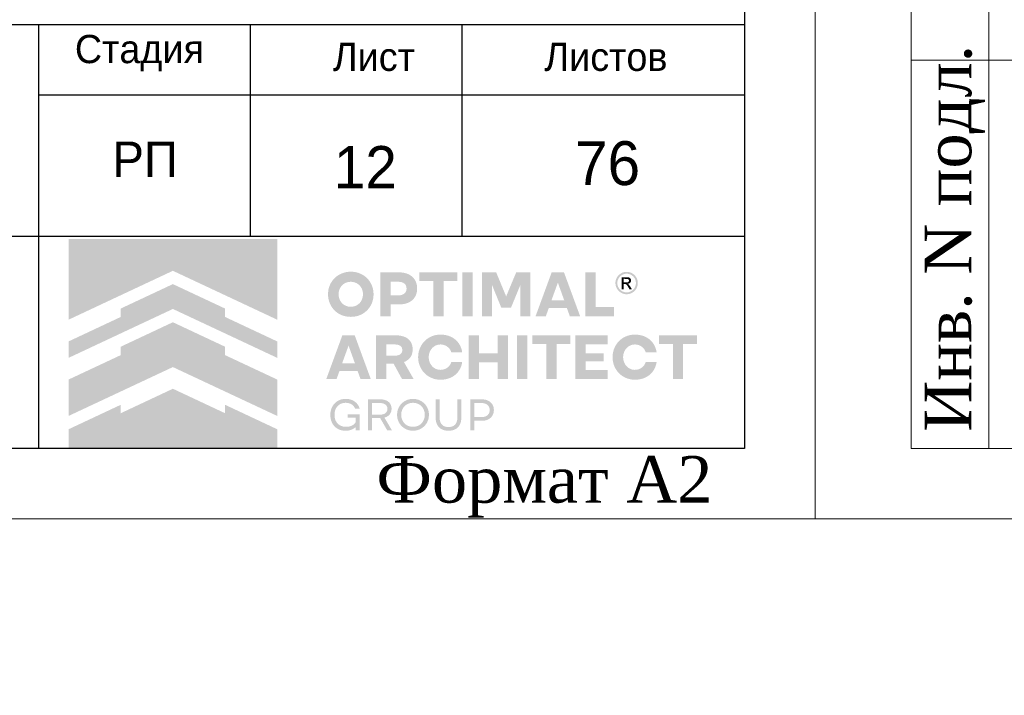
# Model space of a CAD drawing. Header units: millimetres. Extents: x -33345 to 4712671, y -3392 to 121473.
# Tile 151 of 256: x 892454 to 899429, y 43253 to 48037. Entities that reach past the tile are written whole.
import ezdxf

# ---------------------------------------------------------------- set-up
doc = ezdxf.new("R2010")
doc.units = ezdxf.units.MM
doc.layers.add('_линия', color=7, linetype='Continuous')
for name, color, linetype, lineweight in [('Lina', 7, 'Continuous', 20), ('КЖ Текст', 250, 'Continuous', 15), ('Текст', 7, 'Continuous', 20)]:
    doc.layers.add(name, color=color, linetype=linetype, lineweight=lineweight)
doc.styles.add('ISO', font='isocpeui.ttf')
doc.styles.add('Times New Roman', font='times.ttf')
doc.styles.add('X-U-RW-01$0$StyleROMANS', font='GOTHIC.TTF')

# ---------------------------------------------------------------- blocks, each defined once
blk = doc.blocks.new('awe4tD')
at = {"layer": 'Lina', "ltscale": 10}
for p, q in [((-44313584.9, 22734877.9), (-44313584.9, 22744227.9)), ((-44312814.9, 22737627.9), (-44314134.9, 22737627.9))]:
    blk.add_line(p, q, dxfattribs=at)
blk.add_lwpolyline([(-44239014.9, 22734377.9), (-44314814.9, 22734377.9), (-44314814.9, 22776377.9), (-44239014.9, 22776377.9)], close=True, dxfattribs=at)
at = {"layer": 'Lina', "lineweight": 30, "ltscale": 10}
blk.add_lwpolyline([(-44239514.9, 22734877.9), (-44312814.9, 22734877.9), (-44312814.9, 22775877.9), (-44239514.9, 22775877.9)], close=True, dxfattribs=at)
at = {"layer": 'Lina', "ltscale": 10}
blk.add_lwpolyline([(-44312814.9, 22734877.9), (-44314134.9, 22734877.9), (-44314134.9, 22744227.9)], dxfattribs=at)
at = {"layer": 'Lina', "ltscale": 10, "insert": (-44314038.5, 22734996.8), "char_height": 330, "width": 2670.438, "attachment_point": 1, "rotation": 90, "style": 'Times New Roman'}
blk.add_mtext('Инв. N подл.', dxfattribs=at)
at = {"layer": 'Lina', "ltscale": 10, "insert": (-44242122.8, 22734823.6), "char_height": 330, "width": 2502.938, "attachment_point": 1, "style": 'Times New Roman'}
blk.add_mtext('Формат А2', dxfattribs=at)
blk = doc.blocks.new('logo')
at = {"true_color": 0x90e0ed}
h = blk.add_hatch(color=141, dxfattribs=at)
h.dxf.hatch_style = 1
h.paths.add_polyline_path([(5.672, 5.668), (0.009, 5.668), (0.009, 3.483), (1.425, 4.147), (2.84, 4.81), (4.256, 4.147), (5.672, 3.483)])
at = {"true_color": 0x212121}
h = blk.add_hatch(color=250, dxfattribs=at)
h.dxf.hatch_style = 1
h.paths.add_polyline_path([(8.107, 4.61), (8.086, 4.63), (8.064, 4.649), (8.041, 4.667), (8.017, 4.683), (7.992, 4.699), (7.967, 4.713), (7.94, 4.726), (7.912, 4.738), (7.884, 4.749), (7.855, 4.759), (7.825, 4.766), (7.795, 4.773), (7.763, 4.778), (7.732, 4.782), (7.7, 4.784), (7.667, 4.785), (7.634, 4.784), (7.602, 4.782), (7.571, 4.778), (7.54, 4.773), (7.51, 4.766), (7.48, 4.758), (7.451, 4.749), (7.422, 4.738), (7.394, 4.725), (7.367, 4.712), (7.341, 4.697), (7.316, 4.682), (7.292, 4.665), (7.269, 4.648), (7.247, 4.629), (7.226, 4.609), (7.206, 4.588), (7.187, 4.566), (7.169, 4.544), (7.153, 4.52), (7.137, 4.495), (7.122, 4.47), (7.109, 4.443), (7.097, 4.416), (7.086, 4.387), (7.076, 4.359), (7.068, 4.329), (7.061, 4.299), (7.056, 4.268), (7.053, 4.237), (7.05, 4.205), (7.05, 4.173), (7.05, 4.14), (7.053, 4.108), (7.056, 4.077), (7.061, 4.047), (7.068, 4.016), (7.076, 3.987), (7.086, 3.958), (7.097, 3.93), (7.109, 3.903), (7.122, 3.876), (7.137, 3.85), (7.153, 3.826), (7.169, 3.802), (7.187, 3.779), (7.206, 3.757), (7.226, 3.736), (7.247, 3.716), (7.269, 3.697), (7.292, 3.679), (7.316, 3.662), (7.341, 3.647), (7.367, 3.633), (7.394, 3.619), (7.422, 3.607), (7.451, 3.596), (7.48, 3.587), (7.51, 3.579), (7.54, 3.573), (7.571, 3.568), (7.602, 3.564), (7.634, 3.562), (7.667, 3.561), (7.7, 3.562), (7.732, 3.564), (7.763, 3.568), (7.795, 3.573), (7.825, 3.579), (7.855, 3.587), (7.884, 3.596), (7.912, 3.607), (7.94, 3.619), (7.967, 3.633), (7.992, 3.647), (8.017, 3.662), (8.041, 3.679), (8.064, 3.697), (8.086, 3.716), (8.107, 3.736), (8.127, 3.757), (8.146, 3.779), (8.164, 3.802), (8.181, 3.826), (8.196, 3.85), (8.211, 3.876), (8.224, 3.903), (8.237, 3.93), (8.248, 3.958), (8.257, 3.987), (8.265, 4.016), (8.272, 4.047), (8.277, 4.077), (8.281, 4.108), (8.283, 4.14), (8.284, 4.173), (8.283, 4.205), (8.281, 4.237), (8.277, 4.268), (8.272, 4.299), (8.265, 4.329), (8.257, 4.359), (8.248, 4.387), (8.237, 4.416), (8.224, 4.443), (8.211, 4.47), (8.196, 4.495), (8.181, 4.52), (8.164, 4.544), (8.146, 4.567), (8.127, 4.589)])
h.paths.add_polyline_path([(7.841, 4.464), (7.854, 4.455), (7.867, 4.446), (7.879, 4.436), (7.891, 4.426), (7.902, 4.415), (7.913, 4.403), (7.923, 4.391), (7.933, 4.379), (7.942, 4.366), (7.95, 4.352), (7.958, 4.338), (7.965, 4.324), (7.972, 4.308), (7.977, 4.293), (7.982, 4.277), (7.987, 4.261), (7.99, 4.244), (7.993, 4.228), (7.995, 4.21), (7.996, 4.193), (7.996, 4.175), (7.996, 4.157), (7.995, 4.139), (7.993, 4.121), (7.99, 4.104), (7.987, 4.088), (7.982, 4.071), (7.977, 4.055), (7.972, 4.039), (7.965, 4.024), (7.958, 4.009), (7.95, 3.994), (7.942, 3.981), (7.933, 3.967), (7.923, 3.955), (7.913, 3.942), (7.902, 3.931), (7.891, 3.92), (7.879, 3.909), (7.867, 3.9), (7.854, 3.891), (7.841, 3.882), (7.827, 3.874), (7.813, 3.867), (7.798, 3.86), (7.783, 3.854), (7.767, 3.849), (7.751, 3.844), (7.735, 3.841), (7.718, 3.838), (7.701, 3.836), (7.684, 3.835), (7.667, 3.834), (7.649, 3.835), (7.632, 3.836), (7.615, 3.838), (7.598, 3.841), (7.582, 3.844), (7.566, 3.849), (7.551, 3.854), (7.535, 3.86), (7.521, 3.867), (7.506, 3.874), (7.492, 3.882), (7.479, 3.891), (7.466, 3.9), (7.454, 3.909), (7.442, 3.92), (7.431, 3.931), (7.42, 3.942), (7.41, 3.955), (7.4, 3.967), (7.391, 3.981), (7.383, 3.994), (7.375, 4.009), (7.368, 4.024), (7.362, 4.039), (7.356, 4.055), (7.351, 4.071), (7.347, 4.088), (7.343, 4.104), (7.34, 4.121), (7.338, 4.139), (7.337, 4.157), (7.337, 4.175), (7.337, 4.193), (7.338, 4.21), (7.34, 4.228), (7.343, 4.244), (7.347, 4.261), (7.351, 4.277), (7.356, 4.293), (7.362, 4.308), (7.368, 4.324), (7.375, 4.338), (7.383, 4.352), (7.391, 4.366), (7.4, 4.379), (7.41, 4.391), (7.42, 4.403), (7.431, 4.415), (7.442, 4.426), (7.454, 4.436), (7.466, 4.446), (7.479, 4.455), (7.492, 4.464), (7.506, 4.472), (7.521, 4.479), (7.535, 4.486), (7.551, 4.492), (7.566, 4.497), (7.582, 4.501), (7.598, 4.505), (7.615, 4.508), (7.632, 4.51), (7.649, 4.511), (7.667, 4.511), (7.684, 4.511), (7.701, 4.51), (7.718, 4.508), (7.735, 4.505), (7.751, 4.501), (7.767, 4.497), (7.783, 4.492), (7.798, 4.486), (7.813, 4.479), (7.827, 4.472)], flags=16)
h.paths.add_polyline_path([(9.335, 4.648), (9.319, 4.662), (9.301, 4.675), (9.283, 4.687), (9.264, 4.698), (9.245, 4.709), (9.224, 4.719), (9.203, 4.728), (9.181, 4.736), (9.158, 4.743), (9.134, 4.749), (9.11, 4.755), (9.085, 4.759), (9.059, 4.762), (9.032, 4.765), (9.005, 4.766), (8.977, 4.767), (8.47, 4.767), (8.47, 3.579), (8.75, 3.579), (8.75, 3.898), (8.977, 3.898), (9.005, 3.898), (9.032, 3.9), (9.059, 3.902), (9.085, 3.906), (9.11, 3.91), (9.134, 3.915), (9.158, 3.921), (9.181, 3.928), (9.203, 3.936), (9.224, 3.945), (9.245, 3.954), (9.264, 3.965), (9.283, 3.976), (9.301, 3.988), (9.319, 4.001), (9.335, 4.014), (9.35, 4.029), (9.365, 4.044), (9.379, 4.059), (9.391, 4.076), (9.403, 4.093), (9.414, 4.111), (9.424, 4.13), (9.432, 4.15), (9.44, 4.17), (9.447, 4.191), (9.453, 4.212), (9.458, 4.234), (9.461, 4.257), (9.464, 4.28), (9.466, 4.304), (9.466, 4.329), (9.466, 4.353), (9.464, 4.377), (9.461, 4.401), (9.458, 4.424), (9.453, 4.446), (9.447, 4.468), (9.44, 4.489), (9.432, 4.51), (9.424, 4.53), (9.414, 4.549), (9.403, 4.567), (9.391, 4.585), (9.379, 4.602), (9.365, 4.618), (9.35, 4.633)])
h.paths.add_polyline_path([(8.75, 4.511), (8.959, 4.511), (8.984, 4.511), (9.008, 4.508), (9.031, 4.505), (9.052, 4.499), (9.071, 4.492), (9.09, 4.484), (9.106, 4.474), (9.121, 4.463), (9.135, 4.45), (9.147, 4.436), (9.156, 4.421), (9.165, 4.404), (9.171, 4.387), (9.175, 4.368), (9.178, 4.348), (9.179, 4.327), (9.178, 4.306), (9.175, 4.287), (9.171, 4.268), (9.165, 4.251), (9.156, 4.235), (9.147, 4.22), (9.135, 4.206), (9.121, 4.193), (9.106, 4.182), (9.09, 4.172), (9.071, 4.164), (9.052, 4.157), (9.031, 4.151), (9.008, 4.148), (8.984, 4.145), (8.959, 4.144), (8.75, 4.144)], flags=16)
h.paths.add_polyline_path([(10.558, 4.767), (9.528, 4.767), (9.528, 4.529), (9.904, 4.529), (9.904, 3.579), (10.182, 3.579), (10.182, 4.529), (10.558, 4.529)])
h.paths.add_polyline_path([(10.975, 4.767), (10.695, 4.767), (10.695, 3.579), (10.975, 3.579)])
h.paths.add_polyline_path([(11.611, 4.767), (11.223, 4.767), (11.223, 3.579), (11.498, 3.579), (11.498, 4.426), (11.751, 3.806), (12.012, 3.806), (12.267, 4.426), (12.267, 3.579), (12.542, 3.579), (12.542, 4.767), (12.154, 4.767), (11.882, 4.116)])
h.paths.add_polyline_path([(13.451, 4.767), (13.116, 4.767), (12.68, 3.579), (12.959, 3.579), (13.038, 3.799), (13.529, 3.799), (13.609, 3.579), (13.888, 3.579)])
h.paths.add_polyline_path([(13.285, 4.487), (13.457, 4.01), (13.111, 4.01)], flags=16)
h.paths.add_polyline_path([(14.306, 4.767), (14.026, 4.767), (14.026, 3.579), (14.808, 3.579), (14.808, 3.827), (14.306, 3.827)])
h.paths.add_polyline_path([(15.871, 2.84), (15.857, 2.86), (15.841, 2.879), (15.825, 2.898), (15.808, 2.916), (15.79, 2.933), (15.771, 2.949), (15.752, 2.964), (15.731, 2.978), (15.71, 2.992), (15.688, 3.004), (15.666, 3.016), (15.643, 3.027), (15.619, 3.037), (15.594, 3.046), (15.569, 3.053), (15.543, 3.06), (15.516, 3.066), (15.49, 3.071), (15.462, 3.074), (15.434, 3.077), (15.406, 3.079), (15.377, 3.079), (15.344, 3.078), (15.312, 3.076), (15.281, 3.072), (15.25, 3.067), (15.22, 3.061), (15.191, 3.052), (15.162, 3.043), (15.134, 3.031), (15.106, 3.019), (15.08, 3.005), (15.054, 2.991), (15.03, 2.975), (15.006, 2.958), (14.984, 2.94), (14.962, 2.921), (14.942, 2.901), (14.922, 2.88), (14.903, 2.858), (14.886, 2.835), (14.869, 2.811), (14.854, 2.787), (14.84, 2.761), (14.827, 2.734), (14.815, 2.707), (14.804, 2.679), (14.795, 2.65), (14.787, 2.621), (14.78, 2.591), (14.775, 2.561), (14.772, 2.53), (14.769, 2.499), (14.769, 2.468), (14.769, 2.436), (14.772, 2.405), (14.775, 2.374), (14.78, 2.344), (14.787, 2.314), (14.795, 2.285), (14.804, 2.256), (14.815, 2.228), (14.827, 2.201), (14.84, 2.174), (14.854, 2.149), (14.869, 2.124), (14.886, 2.1), (14.903, 2.077), (14.922, 2.055), (14.942, 2.034), (14.962, 2.014), (14.984, 1.995), (15.006, 1.977), (15.03, 1.96), (15.054, 1.945), (15.08, 1.93), (15.106, 1.916), (15.134, 1.904), (15.162, 1.893), (15.191, 1.883), (15.22, 1.875), (15.25, 1.868), (15.281, 1.863), (15.312, 1.859), (15.344, 1.857), (15.377, 1.856), (15.406, 1.856), (15.434, 1.858), (15.462, 1.861), (15.49, 1.864), (15.516, 1.869), (15.543, 1.875), (15.569, 1.882), (15.594, 1.89), (15.619, 1.898), (15.643, 1.908), (15.666, 1.919), (15.688, 1.931), (15.71, 1.943), (15.731, 1.957), (15.752, 1.971), (15.771, 1.986), (15.79, 2.002), (15.808, 2.019), (15.825, 2.037), (15.841, 2.056), (15.857, 2.075), (15.871, 2.096), (15.885, 2.117), (15.898, 2.139), (15.91, 2.161), (15.921, 2.185), (15.93, 2.209), (15.939, 2.233), (15.947, 2.259), (15.953, 2.284), (15.959, 2.311), (15.964, 2.338), (15.668, 2.338), (15.659, 2.314), (15.649, 2.291), (15.638, 2.269), (15.625, 2.249), (15.61, 2.23), (15.594, 2.213), (15.576, 2.196), (15.557, 2.181), (15.536, 2.168), (15.515, 2.156), (15.493, 2.146), (15.471, 2.138), (15.448, 2.132), (15.424, 2.127), (15.4, 2.125), (15.375, 2.124), (15.358, 2.124), (15.342, 2.125), (15.326, 2.127), (15.31, 2.13), (15.294, 2.134), (15.279, 2.139), (15.264, 2.144), (15.249, 2.15), (15.235, 2.157), (15.221, 2.165), (15.207, 2.173), (15.195, 2.182), (15.182, 2.191), (15.17, 2.201), (15.159, 2.212), (15.148, 2.223), (15.138, 2.235), (15.128, 2.247), (15.119, 2.26), (15.11, 2.273), (15.102, 2.287), (15.094, 2.302), (15.087, 2.316), (15.081, 2.332), (15.075, 2.348), (15.07, 2.364), (15.066, 2.381), (15.062, 2.397), (15.059, 2.414), (15.057, 2.432), (15.056, 2.45), (15.056, 2.468), (15.056, 2.486), (15.057, 2.503), (15.059, 2.521), (15.062, 2.538), (15.066, 2.555), (15.07, 2.571), (15.075, 2.587), (15.081, 2.603), (15.087, 2.619), (15.094, 2.634), (15.102, 2.648), (15.11, 2.662), (15.119, 2.675), (15.128, 2.688), (15.138, 2.7), (15.148, 2.712), (15.159, 2.723), (15.17, 2.734), (15.182, 2.744), (15.195, 2.753), (15.207, 2.762), (15.221, 2.77), (15.235, 2.778), (15.249, 2.785), (15.264, 2.791), (15.279, 2.797), (15.294, 2.801), (15.31, 2.805), (15.326, 2.808), (15.342, 2.81), (15.358, 2.811), (15.375, 2.812), (15.4, 2.811), (15.424, 2.808), (15.448, 2.803), (15.471, 2.797), (15.493, 2.789), (15.515, 2.779), (15.536, 2.767), (15.557, 2.754), (15.576, 2.739), (15.594, 2.722), (15.61, 2.705), (15.625, 2.686), (15.638, 2.666), (15.649, 2.644), (15.659, 2.621), (15.668, 2.597), (15.964, 2.597), (15.959, 2.624), (15.953, 2.651), (15.947, 2.677), (15.939, 2.702), (15.93, 2.726), (15.921, 2.75), (15.91, 2.774), (15.898, 2.796), (15.885, 2.818)])
h.paths.add_polyline_path([(14.632, 3.061), (13.76, 3.061), (13.76, 1.874), (14.632, 1.874), (14.632, 2.122), (14.04, 2.122), (14.04, 2.359), (14.528, 2.359), (14.528, 2.572), (14.04, 2.572), (14.04, 2.813), (14.632, 2.813)])
h.paths.add_polyline_path([(13.624, 3.061), (12.593, 3.061), (12.593, 2.824), (12.969, 2.824), (12.969, 1.874), (13.248, 1.874), (13.248, 2.824), (13.624, 2.824)])
h.paths.add_polyline_path([(12.457, 3.061), (12.177, 3.061), (12.177, 1.874), (12.457, 1.874)])
h.paths.add_polyline_path([(11.929, 3.061), (11.648, 3.061), (11.648, 2.572), (11.147, 2.572), (11.147, 3.061), (10.867, 3.061), (10.867, 1.874), (11.147, 1.874), (11.147, 2.329), (11.648, 2.329), (11.648, 1.874), (11.929, 1.874)])
h.paths.add_polyline_path([(10.624, 2.796), (10.611, 2.818), (10.597, 2.84), (10.583, 2.86), (10.567, 2.879), (10.551, 2.898), (10.534, 2.916), (10.516, 2.933), (10.497, 2.949), (10.477, 2.964), (10.457, 2.978), (10.436, 2.992), (10.414, 3.004), (10.392, 3.016), (10.368, 3.027), (10.344, 3.037), (10.32, 3.046), (10.294, 3.053), (10.269, 3.06), (10.242, 3.066), (10.215, 3.071), (10.188, 3.074), (10.16, 3.077), (10.132, 3.079), (10.103, 3.079), (10.07, 3.078), (10.038, 3.076), (10.007, 3.072), (9.976, 3.067), (9.946, 3.061), (9.917, 3.052), (9.888, 3.043), (9.86, 3.031), (9.832, 3.019), (9.806, 3.005), (9.78, 2.991), (9.756, 2.975), (9.732, 2.958), (9.71, 2.94), (9.688, 2.921), (9.667, 2.901), (9.648, 2.88), (9.629, 2.858), (9.612, 2.835), (9.595, 2.811), (9.58, 2.787), (9.566, 2.761), (9.553, 2.734), (9.541, 2.707), (9.53, 2.679), (9.52, 2.65), (9.512, 2.621), (9.506, 2.591), (9.501, 2.561), (9.497, 2.53), (9.495, 2.499), (9.494, 2.468), (9.495, 2.436), (9.497, 2.405), (9.501, 2.374), (9.506, 2.344), (9.512, 2.314), (9.52, 2.285), (9.53, 2.256), (9.541, 2.228), (9.553, 2.201), (9.566, 2.174), (9.58, 2.149), (9.595, 2.124), (9.612, 2.1), (9.629, 2.077), (9.648, 2.055), (9.667, 2.034), (9.688, 2.014), (9.71, 1.995), (9.732, 1.977), (9.756, 1.96), (9.78, 1.945), (9.806, 1.93), (9.832, 1.916), (9.86, 1.904), (9.888, 1.893), (9.917, 1.883), (9.946, 1.875), (9.976, 1.868), (10.007, 1.863), (10.038, 1.859), (10.07, 1.857), (10.103, 1.856), (10.132, 1.856), (10.16, 1.858), (10.188, 1.861), (10.215, 1.864), (10.242, 1.869), (10.269, 1.875), (10.294, 1.882), (10.32, 1.89), (10.344, 1.898), (10.368, 1.908), (10.392, 1.919), (10.414, 1.931), (10.436, 1.943), (10.457, 1.957), (10.477, 1.971), (10.497, 1.986), (10.516, 2.002), (10.534, 2.019), (10.551, 2.037), (10.567, 2.056), (10.583, 2.075), (10.597, 2.096), (10.611, 2.117), (10.624, 2.139), (10.636, 2.161), (10.646, 2.185), (10.656, 2.209), (10.665, 2.233), (10.673, 2.259), (10.679, 2.284), (10.685, 2.311), (10.689, 2.338), (10.393, 2.338), (10.385, 2.314), (10.375, 2.291), (10.364, 2.269), (10.351, 2.249), (10.336, 2.23), (10.32, 2.213), (10.302, 2.196), (10.282, 2.181), (10.262, 2.168), (10.241, 2.156), (10.219, 2.146), (10.197, 2.138), (10.174, 2.132), (10.15, 2.127), (10.126, 2.125), (10.101, 2.124), (10.084, 2.124), (10.068, 2.125), (10.052, 2.127), (10.036, 2.13), (10.02, 2.134), (10.005, 2.139), (9.99, 2.144), (9.975, 2.15), (9.961, 2.157), (9.947, 2.165), (9.933, 2.173), (9.92, 2.182), (9.908, 2.191), (9.896, 2.201), (9.885, 2.212), (9.874, 2.223), (9.864, 2.235), (9.854, 2.247), (9.844, 2.26), (9.836, 2.273), (9.828, 2.287), (9.82, 2.302), (9.813, 2.316), (9.806, 2.332), (9.801, 2.348), (9.796, 2.364), (9.791, 2.381), (9.788, 2.397), (9.785, 2.414), (9.783, 2.432), (9.782, 2.45), (9.782, 2.468), (9.782, 2.486), (9.783, 2.503), (9.785, 2.521), (9.788, 2.538), (9.791, 2.555), (9.796, 2.571), (9.801, 2.587), (9.806, 2.603), (9.813, 2.619), (9.82, 2.634), (9.828, 2.648), (9.836, 2.662), (9.844, 2.675), (9.854, 2.688), (9.864, 2.7), (9.874, 2.712), (9.885, 2.723), (9.896, 2.734), (9.908, 2.744), (9.92, 2.753), (9.933, 2.762), (9.947, 2.77), (9.961, 2.778), (9.975, 2.785), (9.99, 2.791), (10.005, 2.797), (10.02, 2.801), (10.036, 2.805), (10.052, 2.808), (10.068, 2.81), (10.084, 2.811), (10.101, 2.812), (10.126, 2.811), (10.15, 2.808), (10.174, 2.803), (10.197, 2.797), (10.219, 2.789), (10.241, 2.779), (10.262, 2.767), (10.282, 2.754), (10.302, 2.739), (10.32, 2.722), (10.336, 2.705), (10.351, 2.686), (10.364, 2.666), (10.375, 2.644), (10.385, 2.621), (10.393, 2.597), (10.689, 2.597), (10.685, 2.624), (10.679, 2.651), (10.673, 2.677), (10.665, 2.702), (10.656, 2.726), (10.646, 2.75), (10.636, 2.774)])
h.paths.add_polyline_path([(9.251, 2.936), (9.221, 2.962), (9.189, 2.986), (9.153, 3.006), (9.113, 3.023), (9.07, 3.037), (9.024, 3.047), (8.974, 3.055), (8.921, 3.06), (8.865, 3.061), (8.347, 3.061), (8.347, 1.874), (8.628, 1.874), (8.628, 2.294), (8.826, 2.294), (9.057, 1.874), (9.372, 1.874), (9.108, 2.335), (9.136, 2.346), (9.162, 2.359), (9.187, 2.374), (9.21, 2.39), (9.231, 2.407), (9.25, 2.425), (9.268, 2.445), (9.284, 2.466), (9.299, 2.488), (9.311, 2.512), (9.322, 2.537), (9.33, 2.563), (9.337, 2.59), (9.342, 2.619), (9.345, 2.649), (9.346, 2.68), (9.344, 2.725), (9.338, 2.766), (9.328, 2.805), (9.315, 2.842), (9.297, 2.876), (9.276, 2.907)])
h.paths.add_polyline_path([(8.949, 2.802), (8.967, 2.796), (8.984, 2.789), (8.999, 2.781), (9.012, 2.772), (9.024, 2.761), (9.035, 2.75), (9.044, 2.737), (9.051, 2.724), (9.056, 2.709), (9.06, 2.693), (9.063, 2.677), (9.064, 2.659), (9.063, 2.642), (9.06, 2.626), (9.056, 2.61), (9.051, 2.596), (9.044, 2.582), (9.035, 2.57), (9.024, 2.559), (9.012, 2.548), (8.999, 2.539), (8.984, 2.531), (8.967, 2.524), (8.949, 2.518), (8.93, 2.514), (8.909, 2.511), (8.887, 2.509), (8.863, 2.508), (8.628, 2.508), (8.628, 2.812), (8.863, 2.812), (8.887, 2.811), (8.909, 2.809), (8.93, 2.806)], flags=16)
h.paths.add_polyline_path([(7.773, 3.061), (7.438, 3.061), (7.002, 1.874), (7.28, 1.874), (7.36, 2.093), (7.851, 2.093), (7.931, 1.874), (8.209, 1.874)])
h.paths.add_polyline_path([(7.606, 2.781), (7.778, 2.304), (7.433, 2.304)], flags=16)
h.paths.add_polyline_path([(17.059, 3.061), (16.029, 3.061), (16.029, 2.824), (16.405, 2.824), (16.405, 1.874), (16.683, 1.874), (16.683, 2.824), (17.059, 2.824)])
at = {"true_color": 0xa7a9ac}
h = blk.add_hatch(color=253, dxfattribs=at)
h.dxf.hatch_style = 1
h.paths.add_polyline_path([(15.277, 4.754), (15.255, 4.763), (15.232, 4.77), (15.208, 4.776), (15.185, 4.779), (15.164, 4.781), (15.162, 4.781), (15.138, 4.781), (15.127, 4.78), (15.114, 4.779), (15.101, 4.777), (15.088, 4.775), (15.076, 4.772), (15.063, 4.769), (15.05, 4.765), (15.038, 4.76), (15.026, 4.755), (14.997, 4.739), (14.969, 4.721), (14.945, 4.701), (14.923, 4.679), (14.903, 4.654), (14.886, 4.628), (14.872, 4.599), (14.86, 4.567), (14.856, 4.553), (14.853, 4.539), (14.85, 4.525), (14.848, 4.51), (14.847, 4.496), (14.847, 4.481), (14.847, 4.466), (14.848, 4.452), (14.851, 4.426), (14.857, 4.402), (14.864, 4.378), (14.873, 4.355), (14.884, 4.333), (14.896, 4.312), (14.911, 4.291), (14.928, 4.272), (14.94, 4.259), (14.954, 4.247), (14.968, 4.236), (14.982, 4.225), (14.997, 4.216), (15.013, 4.207), (15.029, 4.2), (15.046, 4.193), (15.064, 4.187), (15.082, 4.182), (15.1, 4.179), (15.119, 4.176), (15.14, 4.175), (15.16, 4.175), (15.181, 4.176), (15.202, 4.179), (15.222, 4.183), (15.241, 4.188), (15.26, 4.195), (15.279, 4.203), (15.297, 4.212), (15.314, 4.222), (15.331, 4.234), (15.347, 4.247), (15.364, 4.263), (15.38, 4.28), (15.395, 4.298), (15.408, 4.317), (15.419, 4.337), (15.429, 4.358), (15.437, 4.38), (15.444, 4.403), (15.448, 4.418), (15.45, 4.433), (15.452, 4.448), (15.453, 4.463), (15.454, 4.466), (15.454, 4.49), (15.453, 4.501), (15.45, 4.523), (15.446, 4.544), (15.441, 4.565), (15.434, 4.586), (15.426, 4.605), (15.416, 4.624), (15.405, 4.643), (15.392, 4.661), (15.38, 4.676), (15.368, 4.69), (15.354, 4.703), (15.34, 4.715), (15.326, 4.726), (15.31, 4.736), (15.294, 4.745)])
h.paths.add_polyline_path([(15.249, 4.711), (15.292, 4.687), (15.329, 4.657), (15.36, 4.619), (15.383, 4.576), (15.398, 4.529), (15.403, 4.478), (15.398, 4.427), (15.383, 4.379), (15.36, 4.336), (15.329, 4.299), (15.291, 4.268), (15.248, 4.245), (15.2, 4.23), (15.149, 4.225), (15.099, 4.23), (15.051, 4.245), (15.009, 4.268), (14.971, 4.299), (14.941, 4.337), (14.917, 4.38), (14.903, 4.427), (14.897, 4.478), (14.903, 4.529), (14.917, 4.576), (14.941, 4.619), (14.972, 4.657), (15.009, 4.688), (15.052, 4.711), (15.099, 4.726), (15.15, 4.731), (15.201, 4.726)], flags=16)
h.paths.add_polyline_path([(15.197, 4.632), (15.209, 4.629), (15.219, 4.625), (15.227, 4.621), (15.235, 4.616), (15.242, 4.61), (15.249, 4.603), (15.254, 4.596), (15.259, 4.587), (15.263, 4.578), (15.267, 4.565), (15.269, 4.553), (15.269, 4.541), (15.267, 4.529), (15.264, 4.518), (15.259, 4.507), (15.252, 4.496), (15.244, 4.486), (15.238, 4.48), (15.232, 4.475), (15.225, 4.471), (15.218, 4.467), (15.211, 4.464), (15.203, 4.461), (15.196, 4.459), (15.187, 4.458), (15.177, 4.456), (15.177, 4.456), (15.189, 4.449), (15.197, 4.445), (15.203, 4.439), (15.209, 4.433), (15.215, 4.426), (15.226, 4.413), (15.235, 4.399), (15.245, 4.386), (15.254, 4.372), (15.29, 4.313), (15.291, 4.311), (15.289, 4.31), (15.23, 4.31), (15.226, 4.312), (15.182, 4.389), (15.157, 4.425), (15.152, 4.43), (15.147, 4.435), (15.141, 4.439), (15.135, 4.442), (15.129, 4.445), (15.122, 4.447), (15.115, 4.448), (15.107, 4.448), (15.072, 4.449), (15.07, 4.449), (15.07, 4.311), (15.018, 4.311), (15.018, 4.636), (15.02, 4.637), (15.161, 4.635), (15.173, 4.635), (15.185, 4.634)], flags=0)
h.paths.add_polyline_path([(15.178, 4.588), (15.187, 4.584), (15.196, 4.579), (15.2, 4.576), (15.203, 4.572), (15.206, 4.568), (15.209, 4.564), (15.211, 4.559), (15.212, 4.554), (15.213, 4.549), (15.213, 4.544), (15.213, 4.538), (15.212, 4.533), (15.211, 4.528), (15.209, 4.523), (15.206, 4.518), (15.203, 4.514), (15.199, 4.51), (15.195, 4.506), (15.19, 4.503), (15.184, 4.5), (15.178, 4.499), (15.173, 4.497), (15.161, 4.495), (15.15, 4.494), (15.138, 4.494), (15.127, 4.494), (15.074, 4.493), (15.071, 4.493), (15.071, 4.592), (15.096, 4.592), (15.159, 4.591), (15.169, 4.59)], flags=0)
h.paths.add_polyline_path([(15.267, 4.565), (15.263, 4.578), (15.259, 4.587), (15.254, 4.596), (15.249, 4.603), (15.242, 4.61), (15.235, 4.616), (15.227, 4.621), (15.219, 4.625), (15.209, 4.629), (15.197, 4.632), (15.185, 4.634), (15.173, 4.635), (15.161, 4.635), (15.02, 4.637), (15.018, 4.636), (15.018, 4.311), (15.07, 4.311), (15.07, 4.449), (15.072, 4.449), (15.107, 4.448), (15.115, 4.448), (15.122, 4.447), (15.129, 4.445), (15.135, 4.442), (15.141, 4.439), (15.147, 4.435), (15.152, 4.43), (15.157, 4.425), (15.182, 4.389), (15.226, 4.312), (15.23, 4.31), (15.289, 4.31), (15.291, 4.311), (15.29, 4.313), (15.254, 4.372), (15.245, 4.386), (15.235, 4.399), (15.226, 4.413), (15.215, 4.426), (15.209, 4.433), (15.203, 4.439), (15.197, 4.445), (15.189, 4.449), (15.177, 4.456), (15.187, 4.458), (15.196, 4.459), (15.203, 4.461), (15.211, 4.464), (15.218, 4.467), (15.225, 4.471), (15.232, 4.475), (15.238, 4.48), (15.244, 4.486), (15.252, 4.496), (15.259, 4.507), (15.264, 4.518), (15.267, 4.529), (15.269, 4.541), (15.269, 4.553)], flags=0)
h = blk.add_hatch(color=253, dxfattribs=at)
h.dxf.hatch_style = 1
h.paths.add_polyline_path([(15.242, 4.61), (15.235, 4.616), (15.227, 4.621), (15.219, 4.625), (15.209, 4.629), (15.197, 4.632), (15.185, 4.634), (15.173, 4.635), (15.161, 4.635), (15.02, 4.637), (15.018, 4.636), (15.018, 4.311), (15.07, 4.311), (15.07, 4.449), (15.072, 4.449), (15.107, 4.448), (15.115, 4.448), (15.122, 4.447), (15.129, 4.445), (15.135, 4.442), (15.141, 4.439), (15.147, 4.435), (15.152, 4.43), (15.157, 4.425), (15.182, 4.389), (15.226, 4.312), (15.23, 4.31), (15.289, 4.31), (15.291, 4.311), (15.29, 4.313), (15.254, 4.372), (15.245, 4.386), (15.235, 4.399), (15.226, 4.413), (15.215, 4.426), (15.209, 4.433), (15.203, 4.439), (15.197, 4.445), (15.189, 4.449), (15.177, 4.456), (15.187, 4.458), (15.196, 4.459), (15.203, 4.461), (15.211, 4.464), (15.218, 4.467), (15.225, 4.471), (15.232, 4.475), (15.238, 4.48), (15.244, 4.486), (15.252, 4.496), (15.259, 4.507), (15.264, 4.518), (15.267, 4.529), (15.269, 4.541), (15.269, 4.553), (15.267, 4.565), (15.263, 4.578), (15.259, 4.587), (15.254, 4.596), (15.249, 4.603)])
h.paths.add_polyline_path([(15.169, 4.59), (15.178, 4.588), (15.187, 4.584), (15.196, 4.579), (15.2, 4.576), (15.203, 4.572), (15.206, 4.568), (15.209, 4.564), (15.211, 4.559), (15.212, 4.554), (15.213, 4.549), (15.213, 4.544), (15.213, 4.538), (15.212, 4.533), (15.211, 4.528), (15.209, 4.523), (15.206, 4.518), (15.203, 4.514), (15.199, 4.51), (15.195, 4.506), (15.19, 4.503), (15.184, 4.5), (15.178, 4.499), (15.173, 4.497), (15.161, 4.495), (15.15, 4.494), (15.138, 4.494), (15.127, 4.494), (15.074, 4.493), (15.071, 4.493), (15.071, 4.592), (15.096, 4.592), (15.159, 4.591)], flags=16)
at = {"true_color": 0x1f2877}
h = blk.add_hatch(color=166, dxfattribs=at)
h.dxf.hatch_style = 1
h.paths.add_polyline_path([(2.84, 4.449), (1.425, 3.786), (1.425, 3.558), (0.009, 2.894), (0.009, 2.448), (1.425, 3.112), (2.84, 3.775), (4.256, 3.112), (5.672, 2.448), (5.672, 2.894), (4.256, 3.558), (4.256, 3.786)])
h.paths.add_polyline_path([(2.84, 3.415), (1.425, 2.751), (1.425, 2.523), (0.009, 1.86), (0.009, 0.873), (1.425, 1.536), (2.84, 2.199), (4.256, 1.536), (5.672, 0.873), (5.672, 1.86), (4.256, 2.523), (4.256, 2.751)])
h.paths.add_polyline_path([(2.84, 1.611), (1.425, 0.947), (1.425, 1.176), (0.009, 0.512), (0.009, 0.005), (5.672, 0.005), (5.672, 0.512), (4.256, 1.176), (4.256, 0.947)])
at = {"true_color": 0xa7a9ac}
h = blk.add_hatch(color=253, dxfattribs=at)
h.dxf.hatch_style = 1
h.paths.add_polyline_path([(7.824, 1.219), (7.813, 1.23), (7.803, 1.24), (7.791, 1.249), (7.78, 1.258), (7.768, 1.267), (7.756, 1.275), (7.743, 1.283), (7.73, 1.29), (7.716, 1.297), (7.703, 1.303), (7.688, 1.309), (7.674, 1.314), (7.659, 1.319), (7.644, 1.323), (7.628, 1.326), (7.613, 1.329), (7.597, 1.332), (7.581, 1.334), (7.564, 1.335), (7.547, 1.336), (7.53, 1.336), (7.506, 1.335), (7.483, 1.334), (7.461, 1.331), (7.439, 1.328), (7.417, 1.323), (7.396, 1.317), (7.376, 1.31), (7.356, 1.302), (7.337, 1.293), (7.319, 1.284), (7.301, 1.273), (7.284, 1.262), (7.268, 1.25), (7.253, 1.237), (7.238, 1.224), (7.224, 1.21), (7.211, 1.195), (7.199, 1.179), (7.187, 1.163), (7.176, 1.146), (7.166, 1.129), (7.157, 1.11), (7.149, 1.092), (7.141, 1.073), (7.134, 1.053), (7.128, 1.033), (7.124, 1.012), (7.119, 0.991), (7.116, 0.97), (7.114, 0.949), (7.113, 0.927), (7.112, 0.904), (7.113, 0.88), (7.114, 0.857), (7.116, 0.834), (7.12, 0.811), (7.124, 0.789), (7.129, 0.768), (7.135, 0.747), (7.142, 0.727), (7.15, 0.707), (7.159, 0.688), (7.168, 0.67), (7.178, 0.652), (7.189, 0.636), (7.201, 0.62), (7.214, 0.605), (7.227, 0.59), (7.241, 0.577), (7.255, 0.564), (7.271, 0.552), (7.286, 0.54), (7.303, 0.53), (7.32, 0.52), (7.338, 0.511), (7.357, 0.503), (7.376, 0.496), (7.396, 0.49), (7.416, 0.485), (7.436, 0.48), (7.458, 0.477), (7.479, 0.475), (7.501, 0.473), (7.524, 0.473), (7.546, 0.473), (7.567, 0.474), (7.588, 0.476), (7.608, 0.479), (7.627, 0.483), (7.646, 0.488), (7.664, 0.493), (7.682, 0.5), (7.699, 0.507), (7.716, 0.514), (7.732, 0.523), (7.747, 0.532), (7.761, 0.541), (7.775, 0.551), (7.789, 0.562), (7.802, 0.574), (7.802, 0.485), (7.911, 0.485), (7.911, 0.921), (7.578, 0.921), (7.578, 0.827), (7.802, 0.827), (7.802, 0.709), (7.794, 0.695), (7.785, 0.681), (7.774, 0.668), (7.763, 0.656), (7.75, 0.645), (7.735, 0.634), (7.72, 0.624), (7.703, 0.615), (7.685, 0.606), (7.666, 0.599), (7.647, 0.593), (7.627, 0.588), (7.606, 0.584), (7.585, 0.581), (7.563, 0.58), (7.54, 0.579), (7.522, 0.579), (7.505, 0.58), (7.488, 0.582), (7.472, 0.585), (7.456, 0.588), (7.441, 0.592), (7.425, 0.597), (7.411, 0.602), (7.396, 0.608), (7.383, 0.615), (7.369, 0.622), (7.357, 0.63), (7.345, 0.639), (7.333, 0.648), (7.322, 0.658), (7.311, 0.668), (7.301, 0.679), (7.292, 0.69), (7.283, 0.702), (7.275, 0.715), (7.267, 0.728), (7.26, 0.741), (7.253, 0.756), (7.247, 0.77), (7.242, 0.786), (7.237, 0.801), (7.234, 0.817), (7.23, 0.834), (7.228, 0.851), (7.226, 0.868), (7.225, 0.886), (7.225, 0.904), (7.225, 0.921), (7.226, 0.938), (7.228, 0.954), (7.23, 0.97), (7.233, 0.986), (7.236, 1.001), (7.24, 1.016), (7.245, 1.031), (7.25, 1.046), (7.256, 1.06), (7.262, 1.074), (7.27, 1.087), (7.277, 1.099), (7.285, 1.112), (7.294, 1.123), (7.304, 1.135), (7.314, 1.145), (7.324, 1.155), (7.335, 1.165), (7.347, 1.174), (7.359, 1.182), (7.371, 1.19), (7.385, 1.197), (7.398, 1.204), (7.412, 1.21), (7.427, 1.215), (7.442, 1.22), (7.458, 1.223), (7.474, 1.226), (7.49, 1.228), (7.508, 1.229), (7.525, 1.23), (7.547, 1.229), (7.569, 1.227), (7.59, 1.224), (7.61, 1.219), (7.629, 1.214), (7.648, 1.207), (7.667, 1.199), (7.684, 1.189), (7.701, 1.178), (7.716, 1.166), (7.73, 1.154), (7.743, 1.14), (7.755, 1.125), (7.765, 1.109), (7.775, 1.091), (7.783, 1.073), (7.908, 1.073), (7.903, 1.089), (7.897, 1.104), (7.891, 1.118), (7.884, 1.132), (7.877, 1.146), (7.869, 1.159), (7.861, 1.172), (7.852, 1.185), (7.843, 1.197), (7.834, 1.208)])
h.paths.add_polyline_path([(8.756, 1.163), (8.751, 1.175), (8.746, 1.187), (8.74, 1.198), (8.733, 1.208), (8.725, 1.219), (8.717, 1.229), (8.709, 1.238), (8.7, 1.247), (8.69, 1.255), (8.68, 1.263), (8.669, 1.271), (8.658, 1.278), (8.646, 1.285), (8.634, 1.291), (8.621, 1.296), (8.608, 1.301), (8.594, 1.306), (8.579, 1.31), (8.565, 1.314), (8.549, 1.317), (8.534, 1.319), (8.517, 1.321), (8.501, 1.322), (8.484, 1.323), (8.466, 1.323), (8.136, 1.323), (8.136, 0.485), (8.245, 0.485), (8.245, 0.814), (8.464, 0.814), (8.654, 0.485), (8.783, 0.485), (8.579, 0.828), (8.602, 0.835), (8.623, 0.843), (8.643, 0.853), (8.662, 0.863), (8.679, 0.875), (8.695, 0.888), (8.709, 0.902), (8.723, 0.917), (8.734, 0.933), (8.744, 0.95), (8.753, 0.968), (8.76, 0.986), (8.766, 1.006), (8.769, 1.026), (8.772, 1.047), (8.773, 1.07), (8.772, 1.084), (8.771, 1.098), (8.77, 1.112), (8.767, 1.125), (8.764, 1.138), (8.761, 1.151)])
h.paths.add_polyline_path([(8.245, 1.223), (8.455, 1.223), (8.479, 1.223), (8.501, 1.221), (8.522, 1.218), (8.541, 1.213), (8.56, 1.207), (8.577, 1.2), (8.592, 1.192), (8.606, 1.182), (8.619, 1.171), (8.63, 1.159), (8.639, 1.146), (8.647, 1.132), (8.653, 1.117), (8.657, 1.101), (8.659, 1.084), (8.66, 1.066), (8.659, 1.047), (8.657, 1.03), (8.653, 1.014), (8.647, 0.999), (8.639, 0.985), (8.63, 0.972), (8.619, 0.96), (8.606, 0.949), (8.592, 0.94), (8.577, 0.931), (8.56, 0.924), (8.541, 0.918), (8.522, 0.914), (8.501, 0.911), (8.479, 0.909), (8.455, 0.908), (8.245, 0.908)], flags=16)
h.paths.add_polyline_path([(9.702, 1.165), (9.689, 1.181), (9.676, 1.197), (9.662, 1.212), (9.647, 1.226), (9.631, 1.239), (9.615, 1.252), (9.598, 1.263), (9.581, 1.274), (9.563, 1.285), (9.544, 1.294), (9.525, 1.303), (9.505, 1.311), (9.484, 1.317), (9.464, 1.323), (9.443, 1.328), (9.421, 1.331), (9.399, 1.334), (9.377, 1.336), (9.355, 1.336), (9.332, 1.336), (9.31, 1.334), (9.288, 1.331), (9.266, 1.328), (9.245, 1.323), (9.225, 1.317), (9.204, 1.311), (9.184, 1.303), (9.165, 1.294), (9.146, 1.285), (9.128, 1.274), (9.111, 1.263), (9.094, 1.252), (9.078, 1.239), (9.062, 1.226), (9.047, 1.212), (9.033, 1.197), (9.02, 1.181), (9.007, 1.165), (8.995, 1.148), (8.984, 1.131), (8.974, 1.113), (8.965, 1.094), (8.956, 1.075), (8.948, 1.055), (8.941, 1.034), (8.936, 1.014), (8.931, 0.993), (8.928, 0.971), (8.925, 0.949), (8.923, 0.927), (8.923, 0.904), (8.923, 0.882), (8.925, 0.859), (8.928, 0.838), (8.931, 0.816), (8.936, 0.795), (8.941, 0.774), (8.948, 0.754), (8.956, 0.734), (8.965, 0.715), (8.974, 0.696), (8.984, 0.678), (8.995, 0.66), (9.007, 0.644), (9.02, 0.628), (9.033, 0.612), (9.047, 0.597), (9.062, 0.583), (9.078, 0.57), (9.094, 0.557), (9.111, 0.545), (9.128, 0.534), (9.146, 0.524), (9.165, 0.514), (9.184, 0.506), (9.204, 0.498), (9.225, 0.491), (9.245, 0.486), (9.266, 0.481), (9.288, 0.477), (9.31, 0.475), (9.332, 0.473), (9.355, 0.473), (9.377, 0.473), (9.399, 0.475), (9.421, 0.477), (9.443, 0.481), (9.464, 0.486), (9.484, 0.491), (9.505, 0.498), (9.525, 0.506), (9.544, 0.514), (9.563, 0.524), (9.581, 0.534), (9.598, 0.545), (9.615, 0.557), (9.631, 0.57), (9.647, 0.583), (9.662, 0.597), (9.676, 0.612), (9.689, 0.628), (9.702, 0.644), (9.714, 0.66), (9.725, 0.678), (9.735, 0.696), (9.744, 0.715), (9.753, 0.734), (9.761, 0.754), (9.768, 0.774), (9.773, 0.795), (9.778, 0.816), (9.782, 0.838), (9.784, 0.859), (9.786, 0.882), (9.786, 0.904), (9.786, 0.927), (9.784, 0.949), (9.782, 0.971), (9.778, 0.993), (9.773, 1.014), (9.768, 1.034), (9.761, 1.055), (9.753, 1.075), (9.744, 1.094), (9.735, 1.113), (9.725, 1.131), (9.714, 1.148)])
h.paths.add_polyline_path([(9.126, 1.137), (9.136, 1.148), (9.148, 1.158), (9.16, 1.167), (9.172, 1.176), (9.185, 1.184), (9.198, 1.192), (9.212, 1.199), (9.227, 1.205), (9.242, 1.211), (9.257, 1.216), (9.272, 1.22), (9.288, 1.223), (9.304, 1.226), (9.321, 1.228), (9.337, 1.229), (9.355, 1.23), (9.372, 1.229), (9.388, 1.228), (9.405, 1.226), (9.421, 1.223), (9.437, 1.22), (9.452, 1.216), (9.467, 1.211), (9.482, 1.205), (9.497, 1.199), (9.511, 1.192), (9.524, 1.184), (9.537, 1.176), (9.549, 1.167), (9.561, 1.158), (9.573, 1.148), (9.583, 1.137), (9.594, 1.126), (9.604, 1.114), (9.613, 1.102), (9.621, 1.089), (9.629, 1.076), (9.637, 1.063), (9.644, 1.048), (9.65, 1.034), (9.655, 1.019), (9.66, 1.003), (9.664, 0.988), (9.668, 0.972), (9.67, 0.955), (9.672, 0.939), (9.673, 0.922), (9.674, 0.904), (9.673, 0.887), (9.672, 0.87), (9.67, 0.853), (9.668, 0.837), (9.664, 0.821), (9.66, 0.805), (9.655, 0.79), (9.65, 0.775), (9.644, 0.76), (9.637, 0.746), (9.629, 0.732), (9.621, 0.719), (9.613, 0.707), (9.604, 0.694), (9.594, 0.683), (9.583, 0.672), (9.573, 0.661), (9.561, 0.651), (9.549, 0.641), (9.537, 0.633), (9.524, 0.624), (9.511, 0.617), (9.497, 0.61), (9.482, 0.603), (9.467, 0.598), (9.452, 0.593), (9.437, 0.589), (9.421, 0.585), (9.405, 0.582), (9.388, 0.581), (9.372, 0.579), (9.355, 0.579), (9.337, 0.579), (9.321, 0.581), (9.304, 0.582), (9.288, 0.585), (9.272, 0.589), (9.257, 0.593), (9.242, 0.598), (9.227, 0.603), (9.212, 0.61), (9.198, 0.617), (9.185, 0.624), (9.172, 0.633), (9.16, 0.641), (9.148, 0.651), (9.136, 0.661), (9.126, 0.672), (9.115, 0.683), (9.105, 0.694), (9.096, 0.707), (9.088, 0.719), (9.08, 0.732), (9.072, 0.746), (9.065, 0.76), (9.059, 0.775), (9.054, 0.79), (9.049, 0.805), (9.045, 0.821), (9.041, 0.837), (9.039, 0.853), (9.037, 0.87), (9.036, 0.887), (9.035, 0.904), (9.036, 0.922), (9.037, 0.939), (9.039, 0.955), (9.041, 0.972), (9.045, 0.988), (9.049, 1.003), (9.054, 1.019), (9.059, 1.034), (9.065, 1.048), (9.072, 1.063), (9.08, 1.076), (9.088, 1.089), (9.096, 1.102), (9.105, 1.114), (9.115, 1.126)], flags=16)
h.paths.add_polyline_path([(10.079, 1.323), (9.97, 1.323), (9.97, 0.817), (9.97, 0.797), (9.972, 0.778), (9.973, 0.759), (9.976, 0.741), (9.979, 0.723), (9.983, 0.705), (9.988, 0.689), (9.994, 0.672), (10, 0.656), (10.007, 0.641), (10.015, 0.627), (10.023, 0.613), (10.032, 0.6), (10.042, 0.587), (10.052, 0.575), (10.063, 0.564), (10.074, 0.553), (10.086, 0.543), (10.099, 0.534), (10.113, 0.525), (10.127, 0.517), (10.141, 0.51), (10.156, 0.503), (10.172, 0.496), (10.189, 0.491), (10.205, 0.486), (10.223, 0.482), (10.241, 0.479), (10.259, 0.476), (10.278, 0.474), (10.298, 0.473), (10.318, 0.473), (10.338, 0.473), (10.358, 0.474), (10.377, 0.476), (10.395, 0.479), (10.413, 0.482), (10.43, 0.486), (10.447, 0.491), (10.464, 0.496), (10.479, 0.503), (10.495, 0.51), (10.509, 0.517), (10.523, 0.525), (10.536, 0.534), (10.549, 0.543), (10.561, 0.553), (10.573, 0.564), (10.583, 0.575), (10.593, 0.587), (10.603, 0.6), (10.612, 0.613), (10.62, 0.627), (10.628, 0.641), (10.635, 0.656), (10.641, 0.672), (10.646, 0.689), (10.651, 0.705), (10.655, 0.723), (10.659, 0.741), (10.661, 0.759), (10.663, 0.778), (10.664, 0.797), (10.665, 0.817), (10.665, 1.323), (10.556, 1.323), (10.556, 0.817), (10.555, 0.788), (10.552, 0.761), (10.547, 0.736), (10.54, 0.713), (10.531, 0.691), (10.521, 0.671), (10.508, 0.653), (10.494, 0.636), (10.477, 0.621), (10.46, 0.608), (10.44, 0.597), (10.419, 0.589), (10.396, 0.582), (10.372, 0.577), (10.346, 0.574), (10.318, 0.573), (10.29, 0.574), (10.264, 0.577), (10.24, 0.582), (10.217, 0.589), (10.196, 0.597), (10.176, 0.608), (10.158, 0.621), (10.142, 0.636), (10.127, 0.653), (10.114, 0.671), (10.103, 0.691), (10.095, 0.713), (10.088, 0.736), (10.083, 0.761), (10.08, 0.788), (10.079, 0.817)])
h.paths.add_polyline_path([(11.497, 1.203), (11.488, 1.214), (11.479, 1.225), (11.469, 1.235), (11.459, 1.245), (11.448, 1.254), (11.437, 1.262), (11.425, 1.27), (11.412, 1.278), (11.399, 1.285), (11.385, 1.291), (11.371, 1.297), (11.356, 1.303), (11.341, 1.308), (11.326, 1.312), (11.309, 1.315), (11.293, 1.318), (11.276, 1.321), (11.259, 1.322), (11.241, 1.323), (11.223, 1.323), (10.911, 1.323), (10.911, 0.485), (11.02, 0.485), (11.02, 0.742), (11.223, 0.742), (11.241, 0.742), (11.259, 0.743), (11.276, 0.745), (11.293, 0.747), (11.309, 0.75), (11.326, 0.754), (11.341, 0.758), (11.356, 0.763), (11.371, 0.769), (11.385, 0.775), (11.399, 0.781), (11.412, 0.789), (11.425, 0.796), (11.437, 0.805), (11.448, 0.814), (11.459, 0.823), (11.469, 0.833), (11.479, 0.843), (11.488, 0.854), (11.497, 0.866), (11.505, 0.878), (11.512, 0.89), (11.519, 0.903), (11.525, 0.916), (11.53, 0.93), (11.535, 0.944), (11.539, 0.959), (11.542, 0.973), (11.545, 0.988), (11.546, 1.004), (11.548, 1.02), (11.548, 1.036), (11.548, 1.052), (11.546, 1.067), (11.545, 1.083), (11.542, 1.098), (11.539, 1.112), (11.535, 1.127), (11.53, 1.14), (11.525, 1.154), (11.519, 1.167), (11.512, 1.18), (11.505, 1.192)])
h.paths.add_polyline_path([(11.02, 1.223), (11.211, 1.223), (11.236, 1.223), (11.26, 1.22), (11.282, 1.216), (11.303, 1.21), (11.323, 1.203), (11.342, 1.194), (11.359, 1.184), (11.375, 1.171), (11.389, 1.158), (11.401, 1.143), (11.412, 1.128), (11.42, 1.111), (11.427, 1.093), (11.431, 1.074), (11.434, 1.054), (11.435, 1.033), (11.434, 1.012), (11.431, 0.992), (11.427, 0.973), (11.42, 0.955), (11.412, 0.938), (11.401, 0.922), (11.389, 0.907), (11.375, 0.894), (11.359, 0.882), (11.342, 0.871), (11.323, 0.862), (11.303, 0.855), (11.282, 0.849), (11.26, 0.845), (11.236, 0.843), (11.211, 0.842), (11.02, 0.842)], flags=16)
blk = doc.blocks.new('medgor')
at = {"ltscale": 25}
for p, q in [((-43992634.1, 22932074.8), (-44011134.1, 22932074.8)), ((-43997634.1, 22929074.8), (-43997634.1, 22932074.8)), ((-43996134.1, 22930574.8), (-43996134.1, 22932074.8)), ((-43994634.1, 22930574.8), (-43994634.1, 22932074.8)), ((-43992634.1, 22931574.8), (-43997634.1, 22931574.8)), ((-43992634.1, 22930574.8), (-44011134.1, 22930574.8))]:
    blk.add_line(p, q, dxfattribs=at)
blk.add_lwpolyline([(-44011134.1, 22934574.8), (-43992634.1, 22934574.8), (-43992634.1, 22929074.8), (-44011134.1, 22929074.8)], close=True, dxfattribs=at)
at = {"xscale": 261.1155435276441, "yscale": 261.1155435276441, "zscale": 261.1155435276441}
blk.add_blockref('logo', (-43997425.1, 22929076.3), dxfattribs=at)
at = {"layer": 'Текст', "style": 'X-U-RW-01$0$StyleROMANS'}
blk.add_text('76', height=310.69, dxfattribs=at).set_placement((-43993835.5, 22930939.1))
at = {"layer": 'Текст', "width": 748.42, "attachment_point": 8, "style": 'X-U-RW-01$0$StyleROMANS'}
for s, insert, char_height in [('Стадия', (-43996920.5, 22931744.8), 200), ('Лист', (-43995259.4, 22931744.8), 200), ('Листов', (-43993615.7, 22931744.8), 200), ('РП', (-43996879.7, 22930997.3), 250)]:
    blk.add_mtext(s, dxfattribs=dict(at, insert=insert, char_height=char_height))

msp = doc.modelspace()

# ---------------------------------------------------------------- block references
for name, p in [('awe4tD', (45137103.28, -22689876.566)), ('awe4tD', (45212903.28, -22689876.566)), ('medgor', (44890222.514, -22884073.497))]:
    msp.add_blockref(name, p)

# ---------------------------------------------------------------- texts
at = {"insert": (328516.802, 47688.501), "char_height": 300, "width": 15750.75644, "attachment_point": 1, "style": 'ISO'}
msp.add_mtext('\\pi2734.5;{\\H1.33333x;Примечание:\\H1.25003x; \\P\\pi0;}1. Данный лист читать совместно с листом {\\C1;КР-3.\\P}2. Бетонирование допускается после установки всех выпускаемых стержней в вертикальные конструкции.', dxfattribs=at)
at = {"layer": '_линия', "style": 'X-U-RW-01$0$StyleROMANS'}
msp.add_text('12', height=300, dxfattribs=at).set_placement((894679.304, 46842.173))
at = {"layer": 'КЖ Текст', "color": 0, "insert": (830207.795, 51638.146), "char_height": 300, "width": 9524.17303, "attachment_point": 5, "style": 'X-U-RW-01$0$StyleROMANS'}
msp.add_mtext('\\pi-588.87,l600,t600;1.^IДанный лист читать совместно с л. \\P2.^IВязку поперечных стержней (хомутов) во всех пересечениях с рабочей арматурой проводить отожжённой стальной проволокой диаметром 0.8-1.2мм. \\P3.^IКонцы поперечных стержней (хомутов) заводить в тело бетона на длину не менее 50мм.\\P4.^IКонцы продольных стержней заанкеровать в торцевые колонны на длину 40d (d-длина арматурного стержня).\\P5.^IМарка стали для арматуры АIII и АI должно быть 25Г2С или 35ГС по ГОСТ 14098-91\\P{\\A1;\\C256;6.^IПосле распалубливания боковые и верхние поверхности фундамента, соприкасающиеся с грунтом, обклеить полиизолом выступающими снизу фундамента. }', dxfattribs=at)

doc.saveas('drawing.dxf')
